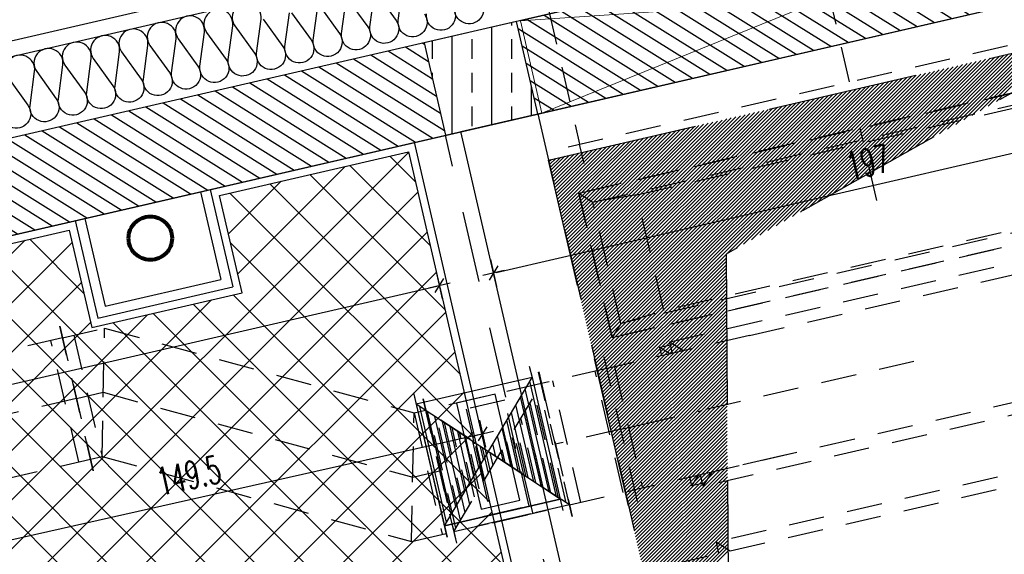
# Model space of a CAD drawing. Header units: centimetres. Extents: x -15121 to 17422, y -60492 to 0.
# Tile 183 of 256: x 1519 to 1768, y -29524 to -29389. Entities that reach past the tile are written whole.
import ezdxf

# ---------------------------------------------------------------- set-up
doc = ezdxf.new("R2010")
doc.units = ezdxf.units.CM
doc.header["$LTSCALE"] = 60
for name, pattern in [('DASHED', [19.05, 12.7, -6.35]), ('DP', [0.5, 0.3, -0.2]), ('MP', [0.25, 0.15, -0.1])]:
    doc.linetypes.add(name, pattern=pattern)
for name, color, linetype in [('A-----SZ', 8, 'Continuous'), ('A-BUD-MA-MATERIALY', 8, 'Continuous'), ('A-SCI', 7, 'Continuous'), ('A_GSA_GK', 2, 'Continuous'), ('AIKA KLIMATYZACJA2', 5, 'Continuous'), ('AIKA lampy restauracja wymiarowanie', 7, 'Continuous'), ('AIKA powierzchnie2', 2, 'Continuous'), ('AIKA ppoż restauracja', 7, 'Continuous'), ('AIKA sufity podwieszane', 8, 'Continuous'), ('AIKA TYNK2', 5, 'Continuous'), ('AIKA wymiarowanie ogólne rzut2', 7, 'Continuous'), ('AIKA ŚCIANA2', 8, 'Continuous'), ('B-widok-przerywana', 8, 'DASHED'), ('BI_szr', 8, 'Continuous'), ('podciagi i nadproza', 7, 'DP'), ('S_INSTALACJE SANITARNE', 7, 'Continuous'), ('słupy', 1, 'Continuous')]:
    doc.layers.add(name, color=color, linetype=linetype)
doc.layers.add('IS-kan san pod stropem', color=30, linetype='DASHED', lineweight=80)
doc.layers.add('SB_PRZEJSCIA', color=3, linetype='Continuous', lineweight=9)
doc.styles.add('wymiar', font='txt.shx', dxfattribs={"width": 0.6})
doc.dimstyles.new('Dwudziestka', dxfattribs={"dimtxt": 7, "dimasz": 0.7, "dimexe": 5, "dimexo": 0, "dimgap": 2.5, "dimtad": 1, "dimtoh": 1, "dimdec": 3, "dimrnd": 0.5, "dimdsep": 46, "dimtxsty": 'wymiar', "dimblk": 'znacznik', "dimcen": 0, "dimdle": 5, "dimse1": 1, "dimse2": 1, "dimclrd": 256, "dimclre": 256, "dimclrt": 256, "dimadec": 0, "dimazin": 0, "dimtfac": 0.4, "dimtdec": 3, "dimtix": 1, "dimtofl": 0, "dimtmove": 2, "dimatfit": 3, "dimldrblk": 'znacznik', "dimfxl": 1, "dimtolj": 1, "dimarcsym": 0})

# ---------------------------------------------------------------- blocks, each defined once
blk = doc.blocks.new('SL podciągi restauracja')
at = {"layer": 'BI_szr'}
h = blk.add_hatch(dxfattribs=at)
h.set_pattern_fill('BIK_ZELBET', color=256, scale=5, angle=45, style=0)
h.set_pattern_definition([(90, (1048.378, -26845.373), (-10, 2e-15), []), (90, (1053.378, -26840.373), (-10, 2e-15), [5, -3.5])])
h.paths.add_polyline_path([(1034.55, -26867.75), (1057.93, -26862.35), (1052.53, -26838.97), (1029.15, -26844.36)])
at = {"layer": 'podciagi i nadproza'}
blk.add_lwpolyline([(1034.55, -26867.75), (1057.93, -26862.35), (1106.97, -27074.76), (1083.59, -27080.16), (1034.55, -26867.75)], dxfattribs=at)
at = {"layer": 'słupy', "color": 4}
blk.add_lwpolyline([(1034.55, -26867.75), (1057.93, -26862.35), (1052.53, -26838.97), (1029.15, -26844.36)], close=True, dxfattribs=at)
blk = doc.blocks.new('SL klima')
at = {"layer": 'AIKA KLIMATYZACJA2', "color": 140, "linetype": 'MP', "lineweight": -2}
for p, q in [((5914.77, -25536.71, 335.4), (5903.53, -25488, 335.4)), ((5835.32, -25503.74, 335.4), (5846.57, -25552.46, 335.4)), ((5843.65, -25553.14, 335.4), (5985.9, -25520.29, 335.4)), ((5723.65, -25635.03, 335.4), (5715.22, -25598.49, 335.4)), ((5715.89, -25601.41, 335.4), (5664.44, -25613.29, 335.4)), ((5720.05, -25632.78, 335.4), (5712.97, -25602.09, 335.4)), ((5861.22, -25642.78, 335.4), (5852.79, -25606.24, 335.4)), ((5853.46, -25609.16, 335.4), (5836.9, -25612.99, 335.4)), ((5844.66, -25646.6, 335.4), (5836.22, -25610.06, 335.4)), ((5836.27, -25610.05, 335.4), (5836.94, -25612.98, 335.4)), ((5857.62, -25640.53, 335.4), (5850.54, -25609.84, 335.4)), ((5836.94, -25612.98, 335.4), (5807.71, -25619.72, 335.4)), ((5814.8, -25650.42, 335.4), (5836.94, -25612.98, 335.4)), ((5843.17, -25643.1, 335.4), (5836.42, -25613.87, 335.4)), ((5836.94, -25612.98, 335.4), (5844.03, -25643.67, 335.4)), ((5846.91, -25643.01, 335.4), (5839.82, -25612.31, 335.4)), ((5719.43, -25616.76, 335.4), (5667.99, -25628.63, 335.4)), ((5807.04, -25616.8, 335.4), (5807.71, -25619.72, 335.4)), ((5841.25, -25641.83, 335.4), (5835.25, -25615.85, 335.4)), ((5827.65, -25617.17, 335.4), (5817.91, -25619.42, 335.4)), ((5833.84, -25643.97, 335.4), (5827.65, -25617.17, 335.4)), ((5839.32, -25640.57, 335.4), (5834.07, -25617.83, 335.4)), ((5807.71, -25619.72, 335.4), (5814.8, -25650.42, 335.4)), ((5844.03, -25643.67, 335.4), (5807.71, -25619.72, 335.4)), ((5815.33, -25649.53, 335.4), (5808.58, -25620.29, 335.4)), ((5816.5, -25647.55, 335.4), (5810.5, -25621.56, 335.4)), ((5817.91, -25619.42, 335.4), (5824.09, -25646.22, 335.4)), ((5835.48, -25638.03, 335.4), (5831.73, -25621.79, 335.4)), ((5837.4, -25639.3, 335.4), (5832.9, -25619.81, 335.4)), ((5817.67, -25645.57, 335.4), (5812.42, -25622.83, 335.4)), ((5818.84, -25643.58, 335.4), (5814.34, -25624.09, 335.4)), ((5833.56, -25636.77, 335.4), (5830.56, -25623.77, 335.4)), ((5820.01, -25641.6, 335.4), (5816.26, -25625.36, 335.4)), ((5821.18, -25639.62, 335.4), (5818.18, -25626.63, 335.4)), ((5831.64, -25635.5, 335.4), (5829.39, -25625.75, 335.4)), ((5857, -25624.51, 335.4), (5840.44, -25628.33, 335.4)), ((5822.36, -25637.64, 335.4), (5820.11, -25627.9, 335.4)), ((5823.53, -25635.66, 335.4), (5822.03, -25629.16, 335.4)), ((5829.72, -25634.23, 335.4), (5828.22, -25627.73, 335.4)), ((5840.49, -25628.32, 335.4), (5840.44, -25628.33, 335.4)), ((5824.7, -25633.68, 335.4), (5823.95, -25630.43, 335.4)), ((5827.79, -25632.96, 335.4), (5827.04, -25629.72, 335.4)), ((5671.53, -25643.98, 335.4), (5722.98, -25632.1, 335.4)), ((5843.98, -25643.68, 335.4), (5860.55, -25639.86, 335.4)), ((5844.03, -25643.67, 335.4), (5814.8, -25650.42, 335.4)), ((5814.8, -25650.42, 335.4), (5844.03, -25643.67, 335.4)), ((5844.03, -25643.67, 335.4), (5814.8, -25650.42, 335.4)), ((5824.09, -25646.22, 335.4), (5833.84, -25643.97, 335.4)), ((5844.03, -25643.67, 335.4), (5844.71, -25646.59, 335.4)), ((5824.54, -25648.17, 335.4), (5834.29, -25645.92, 335.4)), ((5834.29, -25645.92, 335.4), (5824.54, -25648.17, 335.4)), ((5814.8, -25650.42, 335.4), (5815.47, -25653.34, 335.4))]:
    blk.add_line(p, q, dxfattribs=at)
at = {"layer": 'AIKA KLIMATYZACJA2', "color": 140, "linetype": 'MP', "lineweight": -2, "extrusion": (-0.97437, -0.224951, 5.55112e-17)}
for p, q in [((5843.65, -25553.14, 330.4), (5985.9, -25520.29, 330.4)), ((5846.34, -25564.83, 330.4), (5988.6, -25531.98, 330.4)), ((5849.94, -25567.08, 330.4), (5986.35, -25535.58, 330.4)), ((5921.69, -25566.68, 330.4), (5917.47, -25548.41, 330.4)), ((5847.69, -25557.33, 330.4), (5846.57, -25552.46, 330.4)), ((5846.34, -25564.83, 330.4), (5849.94, -25567.08, 330.4)), ((5854.78, -25601.37, 330.4), (5846.34, -25564.83, 330.4)), ((5993.44, -25566.28, 330.4), (5857.03, -25597.77, 330.4)), ((5997.04, -25568.52, 330.4), (5854.78, -25601.37, 330.4)), ((5857.03, -25597.77, 330.4), (5854.78, -25601.37, 330.4))]:
    blk.add_line(p, q, dxfattribs=at)
at = {"layer": 'AIKA KLIMATYZACJA2', "color": 140, "linetype": 'MP', "lineweight": -2, "extrusion": (0.224951, -0.97437, -3.05311e-16)}
for p, q in [((5988.6, -25531.98, 245.4), (5846.34, -25564.83, 245.4)), ((5849.94, -25567.08, 245.4), (5986.35, -25535.58, 245.4)), ((5861.07, -25565.28, 245.4), (5975.56, -25538.84, 245.4)), ((5846.34, -25564.83, 245.4), (5849.94, -25567.08, 245.4)), ((5846.34, -25564.83, 245.4), (5854.78, -25601.37, 245.4)), ((5861.07, -25565.28, 245.4), (5849.94, -25567.08, 245.4)), ((5857.03, -25597.77, 245.4), (5849.94, -25567.08, 245.4)), ((5993.44, -25566.28, 245.4), (5857.03, -25597.77, 245.4)), ((5867.82, -25594.51, 245.4), (5861.07, -25565.28, 245.4)), ((5854.78, -25601.37, 245.4), (5997.04, -25568.52, 245.4)), ((5982.31, -25568.08, 245.4), (5867.82, -25594.51, 245.4)), ((5857.03, -25597.77, 245.4), (5867.82, -25594.51, 245.4)), ((5857.03, -25597.77, 245.4), (5854.78, -25601.37, 245.4))]:
    blk.add_line(p, q, dxfattribs=at)
at = {"layer": 'AIKA KLIMATYZACJA2', "color": 140, "linetype": 'MP', "lineweight": -2, "extrusion": (0.224951, -0.97437, -4.996e-16)}
for p, q in [((5869.35, -25602.42, 327.9), (5984.33, -25575.87, 327.9)), ((5889.51, -25600.84, 327.9), (5982.08, -25579.47, 327.9)), ((5889.51, -25600.84, 327.9), (5858.33, -25608.04, 327.9)), ((5869.35, -25602.42, 327.9), (5872.95, -25604.66, 327.9)), ((5870.03, -25605.34, 327.9), (5869.35, -25602.42, 327.9)), ((5861.22, -25642.78, 327.9), (5852.79, -25606.24, 327.9)), ((5858.33, -25608.04, 327.9), (5853.46, -25609.16, 327.9)), ((5855.41, -25608.71, 327.9), (5862.5, -25639.41, 327.9)), ((5931.06, -25607.41, 327.9), (5877.47, -25619.79, 327.9)), ((5989.16, -25610.16, 327.9), (5880.03, -25635.36, 327.9)), ((5989.16, -25610.16, 327.9), (5896.6, -25631.53, 327.9)), ((5992.76, -25612.41, 327.9), (5877.79, -25638.95, 327.9)), ((5861.88, -25623.38, 327.9), (5877.47, -25619.79, 327.9)), ((5857, -25624.51, 327.9), (5861.88, -25623.38, 327.9)), ((5896.6, -25631.53, 327.9), (5880.03, -25635.36, 327.9)), ((5880.03, -25635.36, 327.9), (5865.42, -25638.73, 327.9)), ((5877.79, -25638.95, 327.9), (5877.11, -25636.03, 327.9)), ((5877.79, -25638.95, 327.9), (5880.03, -25635.36, 327.9)), ((5865.42, -25638.73, 327.9), (5860.55, -25639.86, 327.9))]:
    blk.add_line(p, q, dxfattribs=at)
at = {"layer": 'AIKA KLIMATYZACJA2', "color": 140, "linetype": 'MP', "lineweight": -2, "extrusion": (0.224951, -0.97437, -3.88578e-16)}
for p, q in [((5869.35, -25602.42, 242.9), (5984.33, -25575.87, 242.9)), ((5866.84, -25603.77, 242.9), (5869.52, -25603.15, 242.9)), ((5866.84, -25603.77, 242.9), (5869.54, -25605.45, 242.9)), ((5867.35, -25605.96, 242.9), (5866.84, -25603.77, 242.9)), ((5869.35, -25602.42, 242.9), (5872.95, -25604.66, 242.9)), ((5870.03, -25605.34, 242.9), (5869.35, -25602.42, 242.9)), ((5992.76, -25612.41, 242.9), (5877.79, -25638.95, 242.9)), ((5874.94, -25638.84, 242.9), (5874.43, -25636.65, 242.9)), ((5874.94, -25638.84, 242.9), (5876.62, -25636.14, 242.9)), ((5877.79, -25638.95, 242.9), (5877.11, -25636.03, 242.9)), ((5877.79, -25638.95, 242.9), (5880.03, -25635.36, 242.9)), ((5877.62, -25638.22, 242.9), (5874.94, -25638.84, 242.9))]:
    blk.add_line(p, q, dxfattribs=at)
at = {"layer": 'AIKA KLIMATYZACJA2', "color": 140, "linetype": 'MP', "lineweight": -2, "extrusion": (4.5679e-15, -1.33391e-14, -1)}
for p, q in [((5715.22, -25598.49, 335.4), (5723.65, -25635.03, 335.4)), ((5715.89, -25601.41, 335.4), (5726.57, -25598.95, 335.4)), ((5725.9, -25631.43, 335.4), (5726.57, -25598.95, 335.4)), ((5726.57, -25598.95, 335.4), (5804.74, -25620.41, 335.4)), ((5718.81, -25600.74, 335.4), (5725.9, -25631.43, 335.4)), ((5719.43, -25616.76, 335.4), (5726.23, -25615.19, 335.4)), ((5726.23, -25615.19, 335.4), (5804.41, -25636.65, 335.4)), ((5806.99, -25616.81, 335.4), (5815.43, -25653.35, 335.4)), ((5804.08, -25652.89, 335.4), (5804.74, -25620.41, 335.4)), ((5804.74, -25620.41, 335.4), (5807.67, -25619.74, 335.4)), ((5804.74, -25620.41, 335.4), (5811.83, -25651.1, 335.4)), ((5722.98, -25632.1, 335.4), (5725.9, -25631.43, 335.4)), ((5725.9, -25631.43, 335.4), (5804.08, -25652.89, 335.4)), ((5804.41, -25636.65, 335.4), (5811.21, -25635.08, 335.4)), ((5804.08, -25652.89, 335.4), (5814.75, -25650.43, 335.4))]:
    blk.add_line(p, q, dxfattribs=at)
at = {"layer": 'AIKA KLIMATYZACJA2', "color": 140, "linetype": 'MP', "lineweight": -2, "extrusion": (-0.224951, 0.97437, -4.16334e-15)}
for p, q in [((5870.02, -25658.65, 327.65), (6008.38, -25626.71, 327.65)), ((5996.01, -25626.49, 327.65), (5881.04, -25653.03, 327.65)), ((5881.04, -25653.03, 327.65), (5884.63, -25655.28, 327.65)), ((5881.04, -25653.03, 327.65), (5881.71, -25655.95, 327.65))]:
    blk.add_line(p, q, dxfattribs=at)
blk = doc.blocks.new('znacznik')
at = {"color": 0}
for points in [[(0, -5), (0, 5)], [(-4, 0), (4, 0)]]:
    blk.add_lwpolyline(points, dxfattribs=at)
at = {"color": 1}
blk.add_lwpolyline([(-2.12, -2.12), (2.12, 2.12)], dxfattribs=at)
blk = doc.blocks.new('*D5382')
at = {"layer": 'AIKA wymiarowanie ogólne rzut2', "lineweight": -2, "transparency": 16777216}
blk.add_line((1027.57, -29594.09), (1624.46, -29456.28), dxfattribs=at)
at = {"layer": 'Defpoints', "color": 0, "transparency": 16777216}
for p in [(1617.35, -29422.33), (1625.15, -29456.12), (1019.08, -29560.45)]:
    blk.add_point(p, dxfattribs=at)
at = {"layer": 'AIKA wymiarowanie ogólne rzut2', "linetype": 'ByBlock', "lineweight": -2, "transparency": 16777216, "xscale": 0.7, "yscale": 0.7, "zscale": 0.7}
for p, rotation in [((1625.15, -29456.12), 12.99999999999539), ((1026.88, -29594.24), 192.9999999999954)]:
    blk.add_blockref('znacznik', p, dxfattribs=dict(at, rotation=rotation))
at = {"layer": 'AIKA wymiarowanie ogólne rzut2', "transparency": 16777216, "insert": (1324.67, -29519.34), "char_height": 7, "attachment_point": 5, "rotation": 13, "style": 'wymiar'}
blk.add_mtext('\\A1;614', dxfattribs=at)
blk = doc.blocks.new('*D5383')
at = {"layer": 'AIKA wymiarowanie ogólne rzut2', "lineweight": -2, "transparency": 16777216}
blk.add_line((1639.47, -29452.82), (1830.06, -29408.82), dxfattribs=at)
at = {"layer": 'Defpoints', "color": 0, "transparency": 16777216}
for p in [(1822.94, -29374.87), (1830.74, -29408.66), (1630.54, -29417.23)]:
    blk.add_point(p, dxfattribs=at)
at = {"layer": 'AIKA wymiarowanie ogólne rzut2', "linetype": 'ByBlock', "lineweight": -2, "transparency": 16777216, "xscale": 0.7, "yscale": 0.7, "zscale": 0.7}
for p, rotation in [((1830.74, -29408.66), 12.99999999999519), ((1638.79, -29452.98), 192.9999999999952)]:
    blk.add_blockref('znacznik', p, dxfattribs=dict(at, rotation=rotation))
at = {"layer": 'AIKA wymiarowanie ogólne rzut2', "transparency": 16777216, "insert": (1733.42, -29424.97), "char_height": 7, "attachment_point": 5, "rotation": 13, "style": 'wymiar'}
blk.add_mtext('\\A1;197', dxfattribs=at)
blk = doc.blocks.new('Sl ppoż rest')
at = {"linetype": 'Continuous', "lineweight": -2}
for p, q in [((631.16, 82.44, 335.4), (631.84, 79.52, 335.4)), ((631.84, 79.52, 335.4), (638.92, 48.82, 335.4)), ((601.93, 75.69, 335.4), (602.6, 72.77, 335.4)), ((602.6, 72.77, 335.4), (609.69, 42.08, 335.4)), ((638.92, 48.82, 335.4), (639.6, 45.9, 335.4)), ((609.69, 42.08, 335.4), (610.37, 39.15, 335.4))]:
    blk.add_line(p, q, dxfattribs=at)
at = {"linetype": 'ByBlock', "lineweight": -2}
for p, q in [((631.84, 79.52, 335.4), (602.6, 72.77, 335.4)), ((638.92, 48.82, 335.4), (609.69, 42.08, 335.4))]:
    blk.add_line(p, q, dxfattribs=at)
at = {"linetype": 'Continuous', "lineweight": -3}
for p, q in [((609.69, 42.08, 335.4), (631.84, 79.52, 335.4)), ((638.06, 49.39, 335.4), (631.31, 78.63, 335.4)), ((622.54, 75.32, 335.4), (612.8, 73.07, 335.4)), ((628.73, 48.52, 335.4), (622.54, 75.32, 335.4)), ((634.22, 51.93, 335.4), (628.97, 74.67, 335.4)), ((636.14, 50.66, 335.4), (630.14, 76.65, 335.4)), ((638.92, 48.82, 335.4), (602.6, 72.77, 335.4)), ((610.22, 42.97, 335.4), (603.47, 72.2, 335.4)), ((612.8, 73.07, 335.4), (618.98, 46.27, 335.4)), ((632.29, 53.19, 335.4), (627.79, 72.68, 335.4)), ((611.39, 44.95, 335.4), (605.39, 70.93, 335.4)), ((612.56, 46.93, 335.4), (607.31, 69.67, 335.4)), ((630.37, 54.46, 335.4), (626.62, 70.7, 335.4)), ((613.73, 48.91, 335.4), (609.23, 68.4, 335.4)), ((628.45, 55.73, 335.4), (625.45, 68.72, 335.4)), ((614.9, 50.89, 335.4), (611.15, 67.13, 335.4)), ((616.08, 52.87, 335.4), (613.08, 65.86, 335.4)), ((624.61, 58.26, 335.4), (623.11, 64.76, 335.4)), ((626.53, 57, 335.4), (624.28, 66.74, 335.4)), ((617.25, 54.85, 335.4), (615, 64.6, 335.4)), ((618.42, 56.83, 335.4), (616.92, 63.33, 335.4)), ((622.68, 59.53, 335.4), (621.94, 62.78, 335.4)), ((619.59, 58.82, 335.4), (618.84, 62.06, 335.4)), ((609.69, 42.08, 335.4), (638.92, 48.82, 335.4)), ((638.92, 48.82, 335.4), (609.69, 42.08, 335.4)), ((618.98, 46.27, 335.4), (628.73, 48.52, 335.4)), ((619.43, 44.33, 335.4), (629.18, 46.57, 335.4)), ((629.18, 46.57, 335.4), (619.43, 44.33, 335.4))]:
    blk.add_line(p, q, dxfattribs=at)
at = {"linetype": 'Continuous', "lineweight": -2, "extrusion": (4.5679e-15, -1.33391e-14, -1)}
blk.add_line((601.88, 75.68, 335.4), (610.32, 39.14, 335.4), dxfattribs=at)
blk = doc.blocks.new('*D7142')
at = {"layer": 'AIKA lampy restauracja wymiarowanie', "lineweight": -2, "transparency": 16777216}
blk.add_line((1490.88, -29526.29), (1635.41, -29493.77), dxfattribs=at)
at = {"layer": 'Defpoints', "color": 0, "transparency": 16777216}
for p in [(1636.1, -29493.61), (1645.45, -29535.19), (1499.63, -29568.35, 66.19)]:
    blk.add_point(p, dxfattribs=at)
at = {"layer": 'AIKA lampy restauracja wymiarowanie', "lineweight": -2, "transparency": 16777216, "xscale": 0.7, "yscale": 0.7, "zscale": 0.7}
for p, rotation in [((1636.1, -29493.61), 12.6818670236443), ((1490.2, -29526.45), 192.6818670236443)]:
    blk.add_blockref('znacznik', p, dxfattribs=dict(at, rotation=rotation))
at = {"layer": 'AIKA lampy restauracja wymiarowanie', "transparency": 16777216, "insert": (1561.83, -29504.18), "char_height": 7, "attachment_point": 5, "rotation": 12.6819, "style": 'wymiar'}
blk.add_mtext('\\A1;149.5', dxfattribs=at)

msp = doc.modelspace()

# ---------------------------------------------------------------- hatches: boundary and pattern name
at = {"layer": 'A-----SZ'}
h = msp.add_hatch(dxfattribs=at)
h.set_pattern_fill('ANSI31', color=256, scale=2)
h.set_pattern_definition([(45, (-35110.076, -2093.3616), (-4.4901281, 4.4901281), [])])
h.paths.add_polyline_path([(2430.4942, -29232.5492), (2442.1866, -29229.8498), (2447.8099, -29254.2071), (2436.1175, -29256.9065)])
h.paths.add_polyline_path([(1072.0212, -29798.6482), (1074.7206, -29810.3407), (1133.1828, -29796.8436), (1130.4834, -29785.1512)])
h.paths.add_polyline_path([(1226.946, -29762.881), (1229.6454, -29774.5734), (1676.8813, -29671.3209), (1674.1819, -29659.6285)])
h.paths.add_polyline_path([(1883.6714, -29611.264), (1886.3709, -29622.9564), (2480.7366, -29485.7363), (2478.0372, -29474.0439)])
h.paths.add_polyline_path([(2479.5335, -29444.9619), (2491.226, -29442.2625), (2470.0801, -29350.6697), (2458.3877, -29353.3691)])
edge = h.paths.add_edge_path()
edge.add_line((2458.3877, -29353.3691), (2478.4092, -29440.092))
h = msp.add_hatch(dxfattribs=at)
h.set_pattern_fill('ANSI31', color=256, angle=282.941373)
h.set_pattern_definition([(327.941373, (14856.3028, 4072.1242), (1.6852479, 2.6908297), [])])
h.paths.add_polyline_path([(1791.7787, -29355.377), (1797.1536, -29378.7674), (1650.0118, -29412.7378), (1644.6369, -29389.3474)])
h = msp.add_hatch(dxfattribs=at)
h.set_pattern_fill('ANSI31', color=256, angle=282.941373)
h.set_pattern_definition([(327.941373, (14685.788, 4032.7577), (1.6852479, 2.6908297), [])])
h.paths.add_polyline_path([(1621.264, -29394.7434), (1626.6389, -29418.1338), (1333.3415, -29485.8468), (1327.9666, -29462.4565)])
at = {"layer": 'AIKA sufity podwieszane', "transparency": 33554610}
h = msp.add_hatch(dxfattribs=at)
h.set_pattern_fill('ANSI37', color=256, scale=2.771036)
h.set_pattern_definition([(45, (5073.432, 672.602), (-6.221154, 6.221154), []), (135, (5073.432, 672.602), (-6.221154, -6.221154), [])])
h.paths.add_polyline_path([(1617.3451, -29422.3321), (1569.6009, -29433.3547), (1575.2941, -29458.0143), (1537.2936, -29466.7874), (1531.6005, -29442.1278), (1019.0819, -29560.452), (1073.5192, -29796.246), (1134.4173, -29782.1865), (1138.0081, -29797.74), (1225.7014, -29777.4944), (1222.1115, -29761.9445), (1671.7832, -29658.1296)])

# ---------------------------------------------------------------- linework, layer by layer
at = {"layer": 'A-BUD-MA-MATERIALY'}
for points in [[(1621.3327, -29387.4497, -1.47258809), (1614.7131, -29389.1138), (1615.8441, -29380.5575, 1.47258809)], [(1609.2245, -29382.2216), (1614.1778, -29389.1016, -1.47258809), (1607.5582, -29390.7657), (1608.6892, -29382.2094, 1.47258809)], [(1580.6047, -29388.829), (1585.558, -29395.709, -1.47258809), (1578.9384, -29397.3731), (1580.0694, -29388.8168, 1.47258809), (1573.4498, -29390.4809), (1578.403, -29397.3608, -1.47258809), (1571.7834, -29399.0249), (1572.9144, -29390.4686, 1.47258809), (1566.2948, -29392.1327), (1571.2481, -29399.0127, -1.47258809), (1564.6285, -29400.6768), (1565.7595, -29392.1205, 1.47258809), (1559.1399, -29393.7846), (1564.0931, -29400.6645, -1.47258809), (1557.4735, -29402.3286), (1558.6045, -29393.7723, 1.47258809), (1551.9849, -29395.4364), (1556.9382, -29402.3164, -1.47258809), (1550.3186, -29403.9805), (1551.4496, -29395.4242, 1.47258809), (1544.83, -29397.0883), (1549.7832, -29403.9682, -1.47258809), (1543.1636, -29405.6323), (1544.2946, -29397.076, 1.47258809), (1537.675, -29398.7401), (1542.6283, -29405.6201, -1.47258809), (1536.0087, -29407.2842), (1537.1397, -29398.7279, 1.47258809), (1530.5201, -29400.392), (1535.4733, -29407.2719, -1.47258809), (1528.8538, -29408.936), (1529.9847, -29400.3797, 1.47258809), (1523.3651, -29402.0438), (1528.3184, -29408.9238, -1.47258809), (1521.6988, -29410.5879), (1522.8298, -29402.0316, 1.47258809), (1516.2102, -29403.6957), (1521.1634, -29410.5756, -1.47258809), (1514.5439, -29412.2397)], [(1594.9146, -29385.5253), (1599.8679, -29392.4053, -1.47258809), (1593.2483, -29394.0694), (1594.3793, -29385.5131, 1.47258809)], [(1602.0696, -29383.8735), (1607.0228, -29390.7534, -1.47258809), (1600.4032, -29392.4175), (1601.5342, -29383.8612, 1.47258809)], [(1628.4877, -29385.7979, -1.47258809), (1621.8681, -29387.462)], [(1635.6426, -29384.146, -1.47258809), (1629.023, -29385.8101)], [(1587.7597, -29387.1772), (1592.7129, -29394.0571, -1.47258809), (1586.0933, -29395.7212), (1587.2243, -29387.1649, 1.47258809)]]:
    msp.add_lwpolyline(points, format="xyb", dxfattribs=at)
at = {"layer": 'A-SCI', "color": 4}
for points in [[(2397.5097, -29178.586), (2401.1089, -29194.1759), (1026.2728, -29511.5819), (1022.6736, -29495.992)], [(2425.1193, -29209.1588), (1011.2844, -29535.5683), (1007.6852, -29519.9784)], [(1051.3357, -29815.7395), (1074.7206, -29810.3407), (1016.6832, -29558.9532), (2430.566, -29232.5326)]]:
    msp.add_lwpolyline(points, dxfattribs=at)
at = {"layer": 'A-SCI'}
msp.add_lwpolyline([(1025.373, -29507.6844), (1615.8412, -29371.3641), (1613.1418, -29359.6716), (1022.6736, -29495.992)], dxfattribs=at)
at = {"layer": 'A-SCI', "color": 5}
for points in [[(1679.5757, -29629.6467), (1630.5364, -29417.234)], [(1667.8832, -29632.3461), (1618.8439, -29419.9334)]]:
    msp.add_lwpolyline(points, dxfattribs=at)
at = {"layer": 'A_GSA_GK', "color": 8}
for p, q in [((1564.7664, -29432.4182), (1569.8971, -29454.6419)), ((1535.5353, -29439.1667), (1540.666, -29461.3905)), ((1540.666, -29461.3905), (1569.8971, -29454.6419))]:
    msp.add_line(p, q, dxfattribs=at)
at = {"layer": 'A_GSA_GK'}
for p, q in [((1567.2023, -29431.8558), (1572.8954, -29456.5155)), ((1533.0994, -29439.7291), (1538.7925, -29464.3888)), ((1538.7925, -29464.3888), (1572.8954, -29456.5155))]:
    msp.add_line(p, q, dxfattribs=at)
at = {"layer": 'AIKA powierzchnie2'}
msp.add_lwpolyline([(1617.3451, -29422.3321), (1671.7832, -29658.1296), (1222.1115, -29761.9445), (1225.7014, -29777.4944), (1138.0081, -29797.74), (1134.4173, -29782.1865), (1073.5192, -29796.246), (1019.0819, -29560.452), (1531.6005, -29442.1278), (1537.2936, -29466.7874), (1575.2941, -29458.0143), (1569.6009, -29433.3547)], close=True, dxfattribs=at)
at = {"layer": 'AIKA sufity podwieszane', "transparency": 33554610}
msp.add_lwpolyline([(1617.3451, -29422.3321), (1671.7832, -29658.1296), (1222.1115, -29761.9445), (1225.7014, -29777.4944), (1138.0081, -29797.74), (1134.4173, -29782.1865), (1073.5192, -29796.246), (1019.0819, -29560.452), (1531.6005, -29442.1278), (1537.2936, -29466.7874), (1575.2941, -29458.0143), (1569.6009, -29433.3547)], close=True, dxfattribs=at)
at = {"layer": 'AIKA TYNK2'}
msp.add_lwpolyline([(1019.0819, -29560.452), (1531.6005, -29442.1278), (1537.2936, -29466.7874), (1575.2941, -29458.0143), (1569.6009, -29433.3547), (1617.3451, -29422.3321), (1671.7832, -29658.1296), (1226.4961, -29760.9323)], dxfattribs=at)
at = {"layer": 'AIKA ŚCIANA2'}
msp.add_line((1016.6832, -29558.9532), (2434.5985, -29231.6017), dxfattribs=at)
msp.add_line((1016.6832, -29558.9532), (2434.5985, -29231.6017), dxfattribs=at)
msp.add_lwpolyline([(1891.2596, -30599.8956), (1289.0989, -30738.9153), (1016.6832, -29558.9532), (2434.5985, -29231.6017), (3265.0511, -29231.6017), (3265.0511, -30391.6017), (3257.0511, -30391.6017), (3257.0511, -30407.6017), (2734.6181, -30407.6017), (2730.4905, -30389.723), (2691.5157, -30398.721), (2695.1149, -30414.311), (1930.2344, -30590.8975)], dxfattribs=at)
msp.add_lwpolyline([(1630.5364, -29417.234), (1808.8461, -29376.068), (1857.8854, -29588.4807), (1838.398, -29592.9797), (1844.6966, -29620.262), (1713.1567, -29650.6304), (1706.8581, -29623.3481), (1679.5757, -29629.6467)], close=True, dxfattribs=at)
at = {"layer": 'AIKA ŚCIANA2', "color": 7}
msp.add_lwpolyline([(1630.5364, -29417.234), (1808.8461, -29376.068), (1857.8854, -29588.4807), (1838.398, -29592.9797), (1844.6966, -29620.262), (1713.1567, -29650.6304), (1706.8581, -29623.3481), (1679.5757, -29629.6467)], close=True, dxfattribs=at)
at = {"layer": 'B-widok-przerywana', "ltscale": 0.05}
for points in [[(1652.7225, -29424.4244), (1799.8524, -29390.4568), (1845.7424, -29589.2283), (1698.6125, -29623.1959)], [(1652.7225, -29424.4244), (1799.8524, -29390.4568), (1697.5711, -29448.1928), (1698.6125, -29623.1959)]]:
    msp.add_lwpolyline(points, close=True, dxfattribs=at)
at = {"layer": 'IS-kan san pod stropem'}
msp.add_circle((1552.0811, -29444.1783), 5.5, dxfattribs=at)
at = {"layer": 'S_INSTALACJE SANITARNE', "color": 252, "linetype": 'Continuous', "true_color": 0x939598}
for p, q in [((1759.6918, -29413.1268), (1777.1116, -29395.7069)), ((1761.7538, -29411.9628), (1778.2792, -29395.4374)), ((1763.8158, -29410.7989), (1779.4468, -29395.1678)), ((1765.8777, -29409.6349), (1780.6144, -29394.8982)), ((1741.134, -29423.6023), (1766.6034, -29398.1329)), ((1743.196, -29422.4384), (1767.771, -29397.8634)), ((1745.258, -29421.2744), (1768.9386, -29397.5938)), ((1747.3199, -29420.1105), (1770.1061, -29397.3243)), ((1749.3819, -29418.9465), (1771.2737, -29397.0547)), ((1751.4439, -29417.7826), (1772.4413, -29396.7851)), ((1753.5059, -29416.6186), (1773.6089, -29396.5156)), ((1755.5679, -29415.4547), (1774.7765, -29396.246)), ((1757.6298, -29414.2907), (1775.9441, -29395.9765)), ((1720.5143, -29435.2418), (1754.9276, -29400.8285)), ((1722.5762, -29434.0779), (1756.0951, -29400.559)), ((1724.6382, -29432.9139), (1757.2627, -29400.2894)), ((1726.7002, -29431.75), (1758.4303, -29400.0198)), ((1728.7622, -29430.586), (1759.5979, -29399.7503)), ((1730.8241, -29429.4221), (1760.7655, -29399.4807)), ((1732.8861, -29428.2581), (1761.9331, -29399.2112)), ((1734.9481, -29427.0942), (1763.1006, -29398.9416)), ((1737.0101, -29425.9302), (1764.2682, -29398.6721)), ((1739.072, -29424.7663), (1765.4358, -29398.4025)), ((1701.9565, -29445.7174), (1744.4193, -29403.2545)), ((1704.0184, -29444.5534), (1745.5869, -29402.985)), ((1706.0804, -29443.3895), (1746.7545, -29402.7154)), ((1708.1424, -29442.2255), (1747.9221, -29402.4459)), ((1710.2044, -29441.0616), (1749.0896, -29402.1763)), ((1712.2663, -29439.8976), (1750.2572, -29401.9067)), ((1714.3283, -29438.7337), (1751.4248, -29401.6372)), ((1716.3903, -29437.5697), (1752.5924, -29401.3676)), ((1718.4523, -29436.4058), (1753.76, -29401.0981)), ((1664.4349, -29475.1567), (1733.9111, -29405.6806)), ((1664.6034, -29475.8863), (1735.0786, -29405.411)), ((1664.7718, -29476.6158), (1736.2462, -29405.1414)), ((1664.9403, -29477.3454), (1737.4138, -29404.8719)), ((1665.1087, -29478.075), (1738.5814, -29404.6023)), ((1665.2771, -29478.8046), (1739.749, -29404.3328)), ((1665.4456, -29479.5342), (1740.9166, -29404.0632)), ((1697.8325, -29448.0453), (1742.0841, -29403.7937)), ((1699.8945, -29446.8813), (1743.2517, -29403.5241)), ((1662.919, -29468.5904), (1723.4028, -29408.1066)), ((1663.0874, -29469.32), (1724.5704, -29407.837)), ((1663.2559, -29470.0496), (1725.738, -29407.5675)), ((1663.4243, -29470.7792), (1726.9056, -29407.2979)), ((1663.5927, -29471.5087), (1728.0731, -29407.0283)), ((1663.7612, -29472.2383), (1729.2407, -29406.7588)), ((1663.9296, -29472.9679), (1730.4083, -29406.4892)), ((1664.0981, -29473.6975), (1731.5759, -29406.2197)), ((1664.2665, -29474.4271), (1732.7435, -29405.9501)), ((1661.403, -29462.0241), (1712.8946, -29410.5326)), ((1661.5715, -29462.7537), (1714.0621, -29410.263)), ((1661.7399, -29463.4833), (1715.2297, -29409.9935)), ((1661.9084, -29464.2129), (1716.3973, -29409.7239)), ((1662.0768, -29464.9425), (1717.5649, -29409.4544)), ((1662.2452, -29465.672), (1718.7325, -29409.1848)), ((1662.4137, -29466.4016), (1719.9001, -29408.9153)), ((1662.5821, -29467.1312), (1721.0676, -29408.6457)), ((1662.7506, -29467.8608), (1722.2352, -29408.3761)), ((1659.7187, -29454.7282), (1701.2187, -29413.2282)), ((1659.8871, -29455.4578), (1702.3863, -29412.9586)), ((1660.0555, -29456.1874), (1703.5539, -29412.6891)), ((1660.224, -29456.917), (1704.7215, -29412.4195)), ((1660.3924, -29457.6466), (1705.8891, -29412.1499)), ((1660.5609, -29458.3762), (1707.0566, -29411.8804)), ((1660.7293, -29459.1058), (1708.2242, -29411.6108)), ((1660.8977, -29459.8353), (1709.3918, -29411.3413)), ((1661.0662, -29460.5649), (1710.5594, -29411.0717)), ((1661.2346, -29461.2945), (1711.727, -29410.8022)), ((1658.2027, -29448.162), (1690.7105, -29415.6542)), ((1658.3712, -29448.8915), (1691.8781, -29415.3846)), ((1658.5396, -29449.6211), (1693.0456, -29415.1151)), ((1658.708, -29450.3507), (1694.2132, -29414.8455)), ((1658.8765, -29451.0803), (1695.3808, -29414.576)), ((1659.0449, -29451.8099), (1696.5484, -29414.3064)), ((1659.2133, -29452.5395), (1697.716, -29414.0369)), ((1659.3818, -29453.2691), (1698.8836, -29413.7673)), ((1659.5502, -29453.9986), (1700.0511, -29413.4977)), ((1656.6868, -29441.5957), (1680.2022, -29418.0802)), ((1656.8552, -29442.3253), (1681.3698, -29417.8107)), ((1657.0236, -29443.0548), (1682.5374, -29417.5411)), ((1657.1921, -29443.7844), (1683.705, -29417.2715)), ((1657.3605, -29444.514), (1684.8726, -29417.002)), ((1657.529, -29445.2436), (1686.0401, -29416.7324)), ((1657.6974, -29445.9732), (1687.2077, -29416.4629)), ((1657.8658, -29446.7028), (1688.3753, -29416.1933)), ((1658.0343, -29447.4324), (1689.5429, -29415.9238)), ((1655.1708, -29435.0294), (1669.694, -29420.5062)), ((1655.3393, -29435.759), (1670.8615, -29420.2367)), ((1655.5077, -29436.4886), (1672.0291, -29419.9671)), ((1655.6761, -29437.2181), (1673.1967, -29419.6976)), ((1655.8446, -29437.9477), (1674.3643, -29419.428)), ((1656.013, -29438.6773), (1675.5319, -29419.1585)), ((1656.1815, -29439.4069), (1676.6995, -29418.8889)), ((1656.3499, -29440.1365), (1677.867, -29418.6193)), ((1656.5183, -29440.8661), (1679.0346, -29418.3498)), ((1653.4864, -29427.7335), (1658.0181, -29423.2018)), ((1653.6549, -29428.4631), (1659.1857, -29422.9323)), ((1653.8233, -29429.1927), (1660.3533, -29422.6627)), ((1653.9918, -29429.9223), (1661.5209, -29422.3931)), ((1654.1602, -29430.6519), (1662.6885, -29422.1236)), ((1654.3286, -29431.3814), (1663.856, -29421.854)), ((1654.4971, -29432.111), (1665.0236, -29421.5845)), ((1654.6655, -29432.8406), (1666.1912, -29421.3149)), ((1654.8339, -29433.5702), (1667.3588, -29421.0454)), ((1655.0024, -29434.2998), (1668.5264, -29420.7758)), ((1652.8127, -29424.8152), (1653.3478, -29424.2801)), ((1652.9811, -29425.5447), (1654.5154, -29424.0105)), ((1653.1496, -29426.2743), (1655.683, -29423.7409)), ((1653.318, -29427.0039), (1656.8505, -29423.4714)), ((1665.614, -29480.2638), (1697.5718, -29448.306)), ((1665.7824, -29480.9934), (1697.5771, -29449.1987)), ((1665.9509, -29481.723), (1697.5824, -29450.0914)), ((1666.1193, -29482.4525), (1697.5877, -29450.9841)), ((1666.2878, -29483.1821), (1697.593, -29451.8769)), ((1666.4562, -29483.9117), (1697.5984, -29452.7696)), ((1666.6246, -29484.6413), (1697.6037, -29453.6623)), ((1666.7931, -29485.3709), (1697.609, -29454.555)), ((1666.9615, -29486.1005), (1697.6143, -29455.4477)), ((1667.13, -29486.8301), (1697.6196, -29456.3404)), ((1667.2984, -29487.5597), (1697.6249, -29457.2331)), ((1667.4668, -29488.2892), (1697.6302, -29458.1259)), ((1667.6353, -29489.0188), (1697.6355, -29459.0186)), ((1667.8037, -29489.7484), (1697.6408, -29459.9113)), ((1667.9721, -29490.478), (1697.6462, -29460.804)), ((1668.1406, -29491.2076), (1697.6515, -29461.6967)), ((1668.309, -29491.9372), (1697.6568, -29462.5894)), ((1668.4775, -29492.6668), (1697.6621, -29463.4821)), ((1668.6459, -29493.3964), (1697.6674, -29464.3748)), ((1668.8143, -29494.1259), (1697.6727, -29465.2676)), ((1668.9828, -29494.8555), (1697.678, -29466.1603)), ((1669.1512, -29495.5851), (1697.6833, -29467.053)), ((1669.3197, -29496.3147), (1697.6887, -29467.9457)), ((1669.4881, -29497.0443), (1697.694, -29468.8384)), ((1669.6565, -29497.7739), (1697.6993, -29469.7311)), ((1669.825, -29498.5035), (1697.7046, -29470.6238)), ((1669.9934, -29499.2331), (1697.7099, -29471.5166)), ((1670.1618, -29499.9626), (1697.7152, -29472.4093)), ((1670.3303, -29500.6922), (1697.7205, -29473.302)), ((1670.4987, -29501.4218), (1697.7258, -29474.1947)), ((1670.6672, -29502.1514), (1697.7312, -29475.0874)), ((1670.8356, -29502.881), (1697.7365, -29475.9801)), ((1671.004, -29503.6106), (1697.7418, -29476.8728)), ((1671.1725, -29504.3402), (1697.7471, -29477.7655)), ((1671.3409, -29505.0697), (1697.7524, -29478.6583)), ((1671.5094, -29505.7993), (1697.7577, -29479.551)), ((1671.6778, -29506.5289), (1697.763, -29480.4437)), ((1671.8462, -29507.2585), (1697.7683, -29481.3364)), ((1672.0147, -29507.9881), (1697.7737, -29482.2291)), ((1672.1831, -29508.7177), (1697.779, -29483.1218)), ((1672.3515, -29509.4473), (1697.7843, -29484.0145)), ((1672.52, -29510.1769), (1697.7896, -29484.9073)), ((1672.6884, -29510.9064), (1697.7949, -29485.8)), ((1672.8569, -29511.636), (1697.8002, -29486.6927)), ((1673.0253, -29512.3656), (1697.8055, -29487.5854)), ((1673.1937, -29513.0952), (1697.8108, -29488.4781)), ((1673.3622, -29513.8248), (1697.8162, -29489.3708)), ((1673.5306, -29514.5544), (1697.8215, -29490.2635)), ((1673.6991, -29515.284), (1697.8268, -29491.1562)), ((1673.8675, -29516.0136), (1697.8321, -29492.049)), ((1674.0359, -29516.7431), (1697.8374, -29492.9417)), ((1674.2044, -29517.4727), (1697.8427, -29493.8344)), ((1674.3728, -29518.2023), (1697.848, -29494.7271)), ((1674.5412, -29518.9319), (1697.8533, -29495.6198)), ((1674.7097, -29519.6615), (1697.8586, -29496.5125)), ((1674.8781, -29520.3911), (1697.864, -29497.4052)), ((1675.0466, -29521.1207), (1697.8693, -29498.298)), ((1675.215, -29521.8503), (1697.8746, -29499.1907)), ((1675.3834, -29522.5798), (1697.8799, -29500.0834)), ((1675.5519, -29523.3094), (1697.8852, -29500.9761)), ((1675.7203, -29524.039), (1697.8905, -29501.8688)), ((1675.8888, -29524.7686), (1697.8958, -29502.7615)), ((1676.0572, -29525.4982), (1697.9011, -29503.6542)), ((1676.2256, -29526.2278), (1697.9065, -29504.547)), ((1676.3941, -29526.9574), (1697.9118, -29505.4397)), ((1676.5625, -29527.6869), (1697.9171, -29506.3324)), ((1676.7309, -29528.4165), (1697.9224, -29507.2251)), ((1676.8994, -29529.1461), (1697.9277, -29508.1178)), ((1677.0678, -29529.8757), (1697.933, -29509.0105)), ((1677.2363, -29530.6053), (1697.9383, -29509.9032)), ((1677.4047, -29531.3349), (1697.9436, -29510.7959)), ((1677.5731, -29532.0645), (1697.949, -29511.6887)), ((1677.7416, -29532.7941), (1697.9543, -29512.5814)), ((1677.91, -29533.5236), (1697.9596, -29513.4741)), ((1678.0785, -29534.2532), (1697.9649, -29514.3668)), ((1678.2469, -29534.9828), (1697.9702, -29515.2595)), ((1678.4153, -29535.7124), (1697.9755, -29516.1522)), ((1678.5838, -29536.442), (1697.9808, -29517.0449)), ((1678.7522, -29537.1716), (1697.9861, -29517.9377)), ((1678.9206, -29537.9012), (1697.9915, -29518.8304)), ((1679.0891, -29538.6308), (1697.9968, -29519.7231)), ((1679.2575, -29539.3603), (1698.0021, -29520.6158)), ((1679.426, -29540.0899), (1698.0074, -29521.5085)), ((1679.5944, -29540.8195), (1698.0127, -29522.4012)), ((1679.7628, -29541.5491), (1698.018, -29523.2939))]:
    msp.add_line(p, q, dxfattribs=at)
at = {"layer": 'SB_PRZEJSCIA', "elevation": 335.4019}
msp.add_lwpolyline([(1797.1723, -29378.8484), (1791.7735, -29355.4635), (1645.618, -29389.2062), (1651.0168, -29412.5911), (1791.7735, -29355.4635), (1797.1723, -29378.8484), (1645.618, -29389.2062), (1651.0168, -29412.5911), (1797.1723, -29378.8484)], dxfattribs=at)

# ---------------------------------------------------------------- block references
at = {"layer": 'AIKA KLIMATYZACJA2'}
msp.add_blockref('SL klima', (-4186.027, -3867.9585), dxfattribs=at)
at = {"layer": 'AIKA ppoż restauracja'}
msp.add_blockref('Sl ppoż rest', (1016.6832, -29558.9532), dxfattribs=at)
at = {"layer": 'AIKA ŚCIANA2'}
msp.add_blockref('SL podciągi restauracja', (592.0924, -2550.3843), dxfattribs=at)

# ---------------------------------------------------------------- dimensions: what is measured, and where the dimension line sits
at = {"layer": 'AIKA lampy restauracja wymiarowanie', "color": 2}
dim = msp.add_linear_dim(base=(1636.0975, -29493.6149), p1=(1499.6266, -29568.3461, 66.1889), p2=(1645.4534, -29535.1919), angle=192.681867, dimstyle='Dwudziestka', dxfattribs=at)
dim.commit()
dim.dimension.update_dxf_attribs({"geometry": '*D7142', "text_midpoint": (1561.8305, -29504.1769)})
at = {"layer": 'AIKA wymiarowanie ogólne rzut2'}
dim = msp.add_linear_dim(base=(1830.7418, -29408.6592), p1=(1630.5364, -29417.234), p2=(1822.9402, -29374.8667), angle=193, dimstyle='Dwudziestka', dxfattribs=at)
dim.commit()
dim.dimension.update_dxf_attribs({"geometry": '*D5383', "text_midpoint": (1733.4151, -29424.971)})
dim = msp.add_aligned_dim(p1=(1019.0819, -29560.452), p2=(1617.3451, -29422.3321), distance=-34.6814, dimstyle='Dwudziestka', dxfattribs=at)
dim.commit()
dim.dimension.update_dxf_attribs({"geometry": '*D5382', "text_midpoint": (1324.6654, -29519.3383)})

doc.saveas('drawing.dxf')
